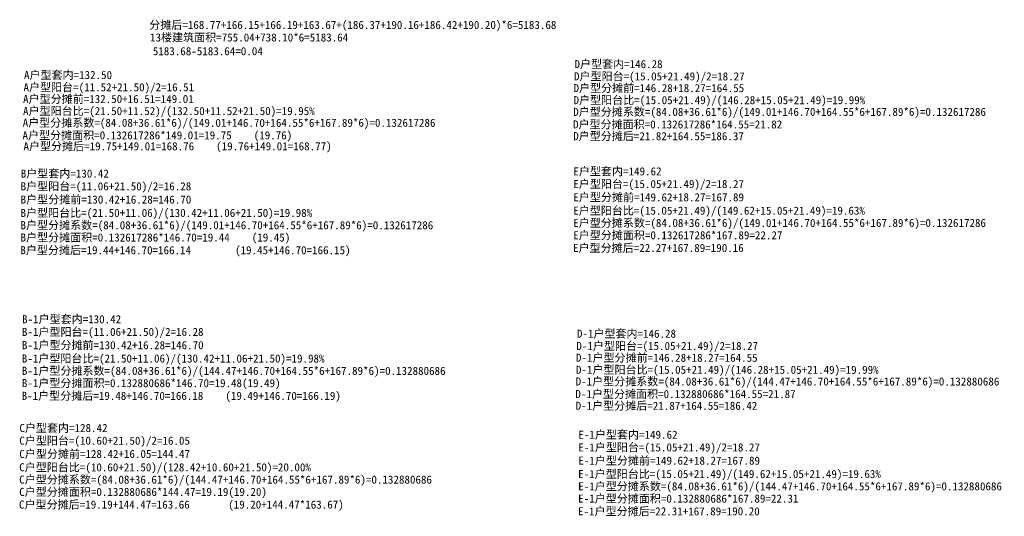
# Model space of a CAD drawing. Header units: millimetres. Extents: x 296296 to 297283, y 219875 to 220035.
# Tile 2 of 256: x 296537 to 296618, y 219931 to 219972. Entities that reach past the tile are written whole.
import ezdxf
from ezdxf.enums import TextEntityAlignment as Align

# ---------------------------------------------------------------- set-up
doc = ezdxf.new("R2010")
doc.units = ezdxf.units.MM
doc.linetypes.add('__DASH', pattern=[0.35, 0.25, -0.1])
doc.layers.add('面校计算', color=7, linetype='__DASH', lineweight=0)
doc.styles.add('黑体', font='simhei.ttf', dxfattribs={"width": 0.7})

msp = doc.modelspace()

# ---------------------------------------------------------------- texts
at = {"layer": '面校计算', "color": 7, "ltscale": 0.5, "style": '黑体'}
for s, p in [('分摊后=168.77+166.15+166.19+163.67+(186.37+190.16+186.42+190.20)*6=5183.68', (296547.433, 219971.518)), ('13楼建筑面积=755.04+738.10*6=5183.64', (296547.5, 219970.482)), ('5183.68-5183.64=0.04', (296547.727, 219969.347)), ('D户型套内=146.28', (296582.627, 219968.278)), ('A户型套内=132.50', (296537.066, 219967.376)), ('D户型阳台=(15.05+21.49)/2=18.27', (296582.587, 219967.263)), ('A户型阳台=(11.52+21.50)/2=16.51', (296537.027, 219966.36)), ('D户型分摊前=146.28+18.27=164.55', (296582.55, 219966.291)), ('A户型分摊前=132.50+16.51=149.01', (296536.989, 219965.388)), ('D户型阳台比=(15.05+21.49)/(146.28+15.05+21.49)=19.99%%%', (296582.548, 219965.295)), ('A户型阳台比=(21.50+11.52)/(132.50+11.52+21.50)=19.95%%%', (296536.988, 219964.392)), ('D户型分摊系数=(84.08+36.61*6)/(149.01+146.70+164.55*6+167.89*6)=0.132617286', (296582.521, 219964.325)), ('A户型分摊系数=(84.08+36.61*6)/(149.01+146.70+164.55*6+167.89*6)=0.132617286', (296536.96, 219963.422)), ('D户型分摊面积=0.132617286*164.55=21.82', (296582.506, 219963.286)), ('A户型分摊面积=0.132617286*149.01=19.75    (19.76)', (296536.945, 219962.384)), ('D户型分摊后=21.82+164.55=186.37', (296582.521, 219962.315)), ('A户型分摊后=19.75+149.01=168.76    (19.76+149.01=168.77)', (296537.025, 219961.478)), ('E户型套内=149.62', (296582.539, 219959.402)), ('B户型套内=130.42', (296536.798, 219959.216)), ('B户型阳台=(11.06+21.50)/2=16.28', (296536.79, 219958.166)), ('E户型阳台=(15.05+21.49)/2=18.27', (296582.531, 219958.352)), ('B户型分摊前=130.42+16.28=146.70', (296536.79, 219957.068)), ('E户型分摊前=149.62+18.27=167.89', (296582.531, 219957.254)), ('E户型阳台比=(15.05+21.49)/(149.62+15.05+21.49)=19.63%%%', (296582.523, 219956.149)), ('B户型阳台比=(21.50+11.06)/(130.42+11.06+21.50)=19.98%%%', (296536.782, 219955.963)), ('B户型分摊系数=(84.08+36.61*6)/(149.01+146.70+164.55*6+167.89*6)=0.132617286', (296536.782, 219954.945)), ('E户型分摊系数=(84.08+36.61*6)/(149.01+146.70+164.55*6+167.89*6)=0.132617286', (296582.523, 219955.131)), ('B户型分摊面积=0.132617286*146.70=19.44    (19.45)', (296536.782, 219953.928)), ('E户型分摊面积=0.132617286*167.89=22.27', (296582.523, 219954.114)), ('E户型分摊后=22.27+167.89=190.16', (296582.51, 219953.062)), ('B户型分摊后=19.44+146.70=166.14        (19.45+146.70=166.15)', (296536.769, 219952.876)), ('B-1户型套内=130.42', (296536.905, 219947.165)), ('B-1户型阳台=(11.06+21.50)/2=16.28', (296536.897, 219946.114)), ('D-1户型套内=146.28', (296582.826, 219945.965)), ('B-1户型分摊前=130.42+16.28=146.70', (296536.897, 219945.017)), ('D-1户型阳台=(15.05+21.49)/2=18.27', (296582.787, 219944.95)), ('D-1户型分摊前=146.28+18.27=164.55', (296582.749, 219943.977)), ('B-1户型阳台比=(21.50+11.06)/(130.42+11.06+21.50)=19.98%%%', (296536.889, 219943.911)), ('B-1户型分摊系数=(84.08+36.61*6)/(144.47+146.70+164.55*6+167.89*6)=0.132880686', (296536.889, 219942.893)), ('D-1户型阳台比=(15.05+21.49)/(146.28+15.05+21.49)=19.99%%%', (296582.748, 219942.981)), ('B-1户型分摊面积=0.132880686*146.70=19.48(19.49)', (296536.889, 219941.876)), ('D-1户型分摊系数=(84.08+36.61*6)/(144.47+146.70+164.55*6+167.89*6)=0.132880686', (296582.72, 219942.011)), ('B-1户型分摊后=19.48+146.70=166.18    (19.49+146.70=166.19)', (296536.876, 219940.824)), ('D-1户型分摊面积=0.132880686*164.55=21.87', (296582.705, 219940.973)), ('D-1户型分摊后=21.87+164.55=186.42', (296582.72, 219940.002)), ('C户型套内=128.42', (296536.688, 219938.163)), ('E-1户型套内=149.62', (296582.951, 219937.608)), ('C户型阳台=(10.60+21.50)/2=16.05', (296536.68, 219937.113)), ('C户型分摊前=128.42+16.05=144.47', (296536.68, 219936.015)), ('E-1户型阳台=(15.05+21.49)/2=18.27', (296582.943, 219936.557)), ('E-1户型分摊前=149.62+18.27=167.89', (296582.943, 219935.46)), ('C户型阳台比=(10.60+21.50)/(128.42+10.60+21.50)=20.00%%%', (296536.672, 219934.909)), ('E-1户型阳台比=(15.05+21.49)/(149.62+15.05+21.49)=19.63%%%', (296582.935, 219934.354)), ('C户型分摊系数=(84.08+36.61*6)/(144.47+146.70+164.55*6+167.89*6)=0.132880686', (296536.672, 219933.892)), ('E-1户型分摊系数=(84.08+36.61*6)/(144.47+146.70+164.55*6+167.89*6)=0.132880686', (296582.935, 219933.336)), ('C户型分摊面积=0.132880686*144.47=19.19(19.20)', (296536.672, 219932.874)), ('C户型分摊后=19.19+144.47=163.66       (19.20+144.47*163.67)', (296536.659, 219931.823)), ('E-1户型分摊面积=0.132880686*167.89=22.31', (296582.935, 219932.319)), ('E-1户型分摊后=22.31+167.89=190.20', (296582.922, 219931.267))]:
    msp.add_text(s, height=0.66924, dxfattribs=at).set_placement(p, align=Align.MIDDLE_LEFT)

doc.saveas('drawing.dxf')
